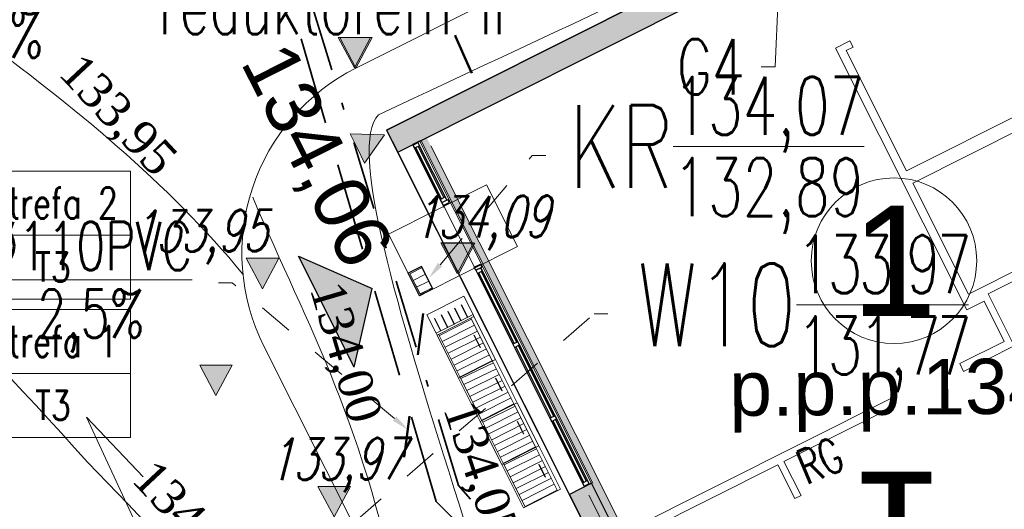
# Model space of a CAD drawing. Header units: metres. Extents: x 7472034 to 8440138, y 5890133 to 5961460.
# Tile 61 of 103: x 8439509 to 8439524, y 5890394 to 5890401. Entities that reach past the tile are written whole.
import ezdxf
from ezdxf import colors
from ezdxf.entities.mleader import LeaderData, LeaderLine
from ezdxf.enums import TextEntityAlignment as Align
from ezdxf.math import Vec2, Vec3

# ---------------------------------------------------------------- set-up
doc = ezdxf.new("R2010")
doc.units = ezdxf.units.M
doc.header["$MEASUREMENT"] = 0
for name, pattern in [('$0$L218_500', [1, 0.5, -0.5]), ('0.5_0.5', [1, 0.5, -0.5]), ('ACAD_ISO03W100', [30, 12, -18]), ('CENTER', [2, 1.25, -0.25, 0.25, -0.25]), ('DASHDOTX2', [2, 1, -0.5, 0, -0.5]), ('DASHED', [19.049999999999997, 12.7, -6.349999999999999]), ('DASHED2', [0.375, 0.25, -0.125])]:
    doc.linetypes.add(name, pattern=pattern)
doc.layers.get('0').update_dxf_attribs({"linetype": 'CONTINUOUS', "lineweight": 5})
for name, color, linetype, lineweight in [('### rzędne', 172, 'CONTINUOUS', 5), ('___DR.warstwice', 7, 'CONTINUOUS', 5), ('_a_widok', 7, 'CONTINUOUS', 5), ('_IS.BLOK.GAZ.LPG', 7, 'CONTINUOUS', 5), ('_IS.BLOK.KD.doziemne', 7, 'CONTINUOUS', 5), ('_IS.BLOK.T', 7, 'CONTINUOUS', 5), ('_IS.G.opis.1', 64, 'CONTINUOUS', 30), ('_IS.G.opis.2', 41, 'CONTINUOUS', 30), ('_IS.KD.B.rura', 124, 'ACAD_ISO03W100', 50), ('_IS.KD.krata', 114, 'CONTINUOUS', 30), ('_IS.KD.opis.1', 138, 'CONTINUOUS', 18), ('_IS.KD.opis.2', 7, 'CONTINUOUS', 18), ('_IS_kd_krata', 114, 'CONTINUOUS', 30), ('_STREFA.ODDZIALYWANIA', 32, 'DASHED2', 35), ('_T_strefa_opis', 178, 'CONTINUOUS', 18), ('a_opisy', 7, 'CONTINUOUS', 18), ('drzwi', 7, 'CONTINUOUS', 20), ('dystrybutor', 252, 'CONTINUOUS', 15), ('E_BLOK', 170, 'CONTINUOUS', 20), ('E_Kable_ziemia2', 10, 'DASHED', 35), ('E_Kanal_iskrob.', 10, 'DASHDOTX2', 35), ('E_OPIS_170', 170, 'CONTINUOUS', 30), ('T_strefa-5', 200, 'ACAD_ISO03W100', 50), ('ZAG-OBRYS005', 7, 'CONTINUOUS', 0), ('ZAG-OPIS_020', 7, 'CONTINUOUS', 25)]:
    doc.layers.add(name, color=color, linetype=linetype, lineweight=lineweight)
for name, color, linetype in [('2D - Ogólne', 7, 'CONTINUOUS'), ('Kraw_parking', 7, 'DASHED'), ('ogródek', 5, 'CONTINUOUS'), ('wypelnienia wielobokow', 7, 'CONTINUOUS'), ('Ślusarka_okienna', 7, 'CONTINUOUS')]:
    doc.layers.add(name, color=color, linetype=linetype)
doc.layers.add('_IS_NO', color=11, linetype='CONTINUOUS', lineweight=20, plot=False)
doc.styles.add('ARIAL', font='arial.ttf')
doc.styles.add('ROMAND1.2', font='romand.shx', dxfattribs={"width": 0.8, "height": 1.2})
doc.styles.add('ROMANS', font='ROMANS.shx', dxfattribs={"width": 0.8})
doc.styles.add('RS', font='Romans.shx', dxfattribs={"width": 0.7})
doc.styles.add('style2', font='romans.shx', dxfattribs={"width": 0.7, "oblique": 15})
doc.styles.add('wojtek 1', font='times.ttf', dxfattribs={"height": 0.6})

# ---------------------------------------------------------------- blocks, each defined once
blk = doc.blocks.new('Symbol wejścia 13_5_2', base_point=(2588.78468453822, 2955.615666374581))
at = {"layer": 'wypelnienia wielobokow', "linetype": 'Continuous'}
blk.add_hatch(color=0, dxfattribs=at).paths.add_polyline_path([(2528.78468453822, 3005.069150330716), (2708.78468453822, 3005.069150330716), (2618.78468453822, 2930.888924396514)])
at = {"layer": '2D - Ogólne', "color": 0}
for p, q in [((2528.78468453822, 3005.069150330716), (2708.78468453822, 3005.069150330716)), ((2528.78468453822, 3005.069150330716), (2618.78468453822, 2930.888924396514)), ((2708.78468453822, 3005.069150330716), (2618.78468453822, 2930.888924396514))]:
    blk.add_line(p, q, dxfattribs=at)
blk = doc.blocks.new('A$C6A91272F')
at = {"ltscale": 0.1}
h = blk.add_hatch(color=256, dxfattribs=at)
h.dxf.hatch_style = 1
edge = h.paths.add_edge_path()
edge.add_line((705.3357828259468, 1004.648025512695), (1.335779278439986, 1004.648025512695))
edge.add_line((1.335779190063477, 1004.648025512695), (1.335779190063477, 80.64918178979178))
edge.add_line((1.335779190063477, 80.64918172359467), (37.33577814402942, 80.64918174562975))
edge.add_line((37.33577811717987, 80.64918172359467), (37.33577811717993, 116.3991696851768))
edge.add_line((37.33577823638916, 116.3991696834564), (37.33577899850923, 127.6491803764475))
edge.add_line((37.3357789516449, 127.6491804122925), (37.33577895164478, 968.6480249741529))
edge.add_line((37.3357789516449, 968.6480250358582), (705.3357827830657, 968.648025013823))
edge.add_line((705.3357827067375, 968.6480250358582), (705.3357827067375, 1004.648025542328))
h = blk.add_hatch(color=256, dxfattribs=at)
h.dxf.hatch_style = 1
h.paths.add_polyline_path([(1305.338344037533, 1004.648025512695), (1217.835782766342, 1004.648025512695), (1217.82687163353, 968.6480244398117), (1269.331323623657, 968.6480244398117), (1269.340234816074, 127.6491804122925), (592.8781095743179, 127.6491805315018), (592.3357792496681, 80.64918053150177), (1305.338344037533, 80.64918172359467)])
h = blk.add_hatch(color=256, dxfattribs=at)
h.dxf.hatch_style = 1
edge = h.paths.add_edge_path()
edge.add_line((605.8357829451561, 127.6491802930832), (37.33577826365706, 127.6491803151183))
edge.add_line((37.33577817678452, 127.6491802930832), (37.33577817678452, 118.4300506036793))
edge.add_line((37.33577817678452, 118.4300507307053), (606.3781130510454, 118.4300507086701))
edge.add_line((606.3781131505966, 118.4300508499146), (605.8357829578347, 127.6491805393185))
h = blk.add_hatch()
h.set_pattern_fill('ANSI31', color=254, scale=3, angle=225, style=0)
h.set_pattern_definition([(270, (-26277.32799196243, -10331.57305300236), (9.524999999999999, -3.108624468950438e-15), [])])
h.paths.add_polyline_path([(369.7151301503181, 15.45443451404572), (369.7151300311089, 67.754434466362), (299.7151301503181, 67.75443458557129), (299.7151301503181, 15.45443451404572)])
h = blk.add_hatch()
h.set_pattern_fill('ANSI31', color=254, scale=3, angle=225, style=0)
h.set_pattern_definition([(270, (-26207.32799190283, -10331.57305288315), (9.524999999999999, -3.108624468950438e-15), [])])
h.paths.add_polyline_path([(439.7151300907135, 15.45443439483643), (439.7151301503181, 67.754434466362), (369.7151300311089, 67.754434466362), (369.7151301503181, 15.45443451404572)])
h = blk.add_hatch()
h.set_pattern_fill('ANSI31', color=254, scale=3, angle=225, style=0)
h.set_pattern_definition([(270, (-26137.32799196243, -10331.57305276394), (9.524999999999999, -3.108624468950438e-15), [])])
h.paths.add_polyline_path([(509.7151301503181, 15.45443451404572), (509.7151301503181, 67.75443458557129), (439.7151301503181, 67.754434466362), (439.7151300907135, 15.45443439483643)])
h = blk.add_hatch()
h.set_pattern_fill('ANSI31', color=254, scale=3, angle=225, style=0)
h.set_pattern_definition([(270, (-26067.32799196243, -10331.57305288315), (9.524999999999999, -3.108624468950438e-15), [])])
h.paths.add_polyline_path([(579.7151301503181, 15.45443439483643), (579.7151300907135, 67.754434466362), (509.7151301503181, 67.75443458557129), (509.7151301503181, 15.45443451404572)])
blk.add_line((36.83578145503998, 118.4300528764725), (592.8781095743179, 118.4300528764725), dxfattribs=at)
for p, q in [((299.7151300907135, 67.68526923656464), (369.7151301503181, 67.68526923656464)), ((369.7151301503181, 67.68526923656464), (439.7151300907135, 67.68526923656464)), ((439.7151300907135, 67.68526923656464), (509.7151301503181, 67.68526923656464)), ((509.7151301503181, 67.68526923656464), (579.7151300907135, 67.68526923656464)), ((299.7151300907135, 15.38526928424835), (369.7151301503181, 15.38526928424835)), ((369.7151301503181, 15.38526928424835), (439.7151300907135, 15.38526916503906)), ((439.7151300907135, 15.38526916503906), (509.7151301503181, 15.38526928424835)), ((509.7151301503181, 15.38526928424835), (579.7151301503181, 15.38526928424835))]:
    blk.add_line(p, q)
for points in [[(1.335779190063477, 80.64918172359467), (1305.338344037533, 80.64918172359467), (1305.338344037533, 1004.648025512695), (1.335779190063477, 1004.648025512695)], [(36.83577924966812, 105.1491804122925), (592.3357791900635, 105.1491802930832), (592.3357791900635, 116.3991719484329), (36.83577919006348, 116.3991717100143)]]:
    blk.add_lwpolyline(points, close=True, dxfattribs=at)
blk.add_lwpolyline([(605.8357827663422, 105.1491802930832), (1305.338344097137, 105.1491804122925), (1305.338344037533, 1004.648025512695), (1217.835782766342, 1004.648025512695)], dxfattribs=at)
blk.add_lwpolyline([(296.7151301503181, 12.68526923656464), (266.7151300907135, 12.68526923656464), (266.7151301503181, 72.68526935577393), (296.7151301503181, 72.68526923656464)])
for points in [[(299.7151302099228, 72.68526923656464), (296.7151301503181, 72.68526923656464), (296.7151301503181, 12.68526923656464), (299.7151300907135, 12.68526923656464)], [(299.7151300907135, 12.68526923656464), (369.7151300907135, 12.68526923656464), (369.7151300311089, 72.68526923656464), (299.7151302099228, 72.68526923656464)], [(369.7151300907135, 12.68526923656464), (439.7151302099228, 12.68526923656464), (439.7151301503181, 72.68526923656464), (369.7151300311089, 72.68526923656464)], [(439.7151302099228, 12.68526923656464), (509.7151300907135, 12.68526923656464), (509.7151301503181, 72.68526923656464), (439.7151301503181, 72.68526923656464)], [(509.7151300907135, 12.68526923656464), (579.7151301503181, 12.68526923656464), (579.7151300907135, 72.68526923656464), (509.7151301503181, 72.68526923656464)], [(323.9107751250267, 60.41433012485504), (343.9107751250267, 60.41433036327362), (343.9107750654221, 60.91433012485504), (323.9107750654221, 60.91433012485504)], [(393.9107750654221, 60.41433036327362), (413.9107750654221, 60.41433024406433), (413.9107751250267, 60.91433024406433), (393.9107750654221, 60.91433012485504)], [(463.9107750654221, 60.41433012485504), (483.9107751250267, 60.41433024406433), (483.9107750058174, 60.91433012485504), (463.9107751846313, 60.91433024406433)], [(533.9107751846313, 60.41433024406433), (553.9107751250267, 60.41433036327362), (553.9107751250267, 60.91433024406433), (533.9107750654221, 60.91433012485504)]]:
    blk.add_lwpolyline(points, close=True)
at = {"color": 254}
for points in [[(276.7151300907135, 63.96913647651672), (296.7151300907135, 63.96913635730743), (296.7151300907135, 63.46913647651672), (276.7151301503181, 63.46913647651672)], [(276.7151300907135, 53.22525203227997), (296.7151301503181, 53.22525203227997), (296.7151300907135, 52.72525191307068), (276.7151301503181, 52.72525203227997)], [(276.7151300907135, 42.48136746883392), (296.7151301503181, 42.4813677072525), (296.7151300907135, 41.9813677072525), (276.7151302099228, 41.98136758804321)], [(276.7151301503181, 31.73748314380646), (296.7151301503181, 31.73748314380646), (296.7151301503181, 31.23748326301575), (276.7151301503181, 31.23748302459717)], [(276.7151300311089, 20.51196002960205), (296.7151300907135, 20.51196002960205), (296.7151302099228, 20.01196014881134), (276.7151301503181, 20.01196002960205)]]:
    blk.add_lwpolyline(points, close=True, dxfattribs=at)
at = {"layer": 'dystrybutor', "color": 8}
for p, q in [((392.3357793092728, 968.647940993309), (392.3357791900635, 728.1480255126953)), ((392.3357793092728, 968.647940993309), (392.3357791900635, 728.1480255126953)), ((412.3357792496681, 728.1480255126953), (412.3357791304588, 968.647940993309)), ((412.3357792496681, 728.1480255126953), (412.3357791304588, 968.647940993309)), ((592.3357791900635, 828.648025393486), (592.3357792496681, 728.148025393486)), ((592.3357791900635, 828.648025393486), (592.3357792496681, 728.148025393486)), ((604.8357792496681, 753.6480255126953), (604.8357793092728, 818.6480255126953)), ((604.8357792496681, 753.6480255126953), (604.8357793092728, 818.6480255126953)), ((689.3357792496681, 753.6480255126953), (604.8357792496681, 753.6480255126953)), ((689.3357792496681, 753.6480255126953), (604.8357792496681, 753.6480255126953)), ((611.8357792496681, 715.6480255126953), (611.8357791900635, 743.6480255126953)), ((611.8357791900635, 743.6480255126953), (676.8357775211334, 743.6480255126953)), ((611.8357792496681, 715.6480255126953), (611.8357791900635, 743.6480255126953)), ((611.8357791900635, 743.6480255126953), (676.8357775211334, 743.6480255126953)), ((676.8357775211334, 743.6480255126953), (676.8352742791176, 671.6480255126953)), ((676.8357775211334, 743.6480255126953), (676.8352742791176, 671.6480255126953)), ((689.3357791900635, 671.648025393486), (689.3357792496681, 753.6480255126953)), ((689.3357791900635, 671.648025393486), (689.3357792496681, 753.6480255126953)), ((197.3357763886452, 739.1348167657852), (187.3357763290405, 739.1348099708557)), ((197.3357763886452, 739.1348167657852), (187.3357763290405, 739.1348099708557)), ((187.3357763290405, 739.1348099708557), (187.3357792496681, 715.6480255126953)), ((187.3357763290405, 739.1348099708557), (187.3357792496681, 715.6480255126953)), ((197.3357792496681, 728.1480255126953), (197.3357763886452, 739.1348167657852)), ((197.3357792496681, 728.1480255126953), (197.3357763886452, 739.1348167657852)), ((187.3357792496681, 715.6480255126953), (611.8357792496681, 715.6480255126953)), ((187.3357792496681, 715.6480255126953), (611.8357792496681, 715.6480255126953)), ((392.3357791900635, 728.1480255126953), (197.3357792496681, 728.1480255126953)), ((392.3357791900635, 728.1480255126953), (197.3357792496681, 728.1480255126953)), ((592.3357792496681, 728.148025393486), (412.3357792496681, 728.1480255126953)), ((592.3357792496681, 728.148025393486), (412.3357792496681, 728.1480255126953)), ((676.8352742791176, 671.6480255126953), (689.3357791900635, 671.648025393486)), ((676.8352742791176, 671.6480255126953), (689.3357791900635, 671.648025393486)), ((689.3357791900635, 560.648025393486), (676.8357791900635, 560.6480255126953)), ((676.8357791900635, 560.6480255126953), (676.8357791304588, 116.648025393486)), ((689.3357791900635, 560.648025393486), (676.8357791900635, 560.6480255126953)), ((676.8357791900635, 560.6480255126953), (676.8357791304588, 116.648025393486)), ((689.3355178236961, 380.1396112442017), (689.3357791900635, 560.648025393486)), ((689.3355178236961, 380.1396112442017), (689.3357791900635, 560.648025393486)), ((744.3357746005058, 380.1396112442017), (689.3355178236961, 380.1396112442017)), ((744.3357746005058, 380.1396112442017), (689.3355178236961, 380.1396112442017)), ((744.3357746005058, 370.1396112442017), (744.3357746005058, 380.1396112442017)), ((744.3357746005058, 370.1396112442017), (744.3357746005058, 380.1396112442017)), ((689.3352738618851, 116.6480255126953), (689.3352696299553, 370.1396113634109)), ((689.3352696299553, 370.1396113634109), (744.3357746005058, 370.1396112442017)), ((689.3352738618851, 116.6480255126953), (689.3352696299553, 370.1396113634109)), ((689.3352696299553, 370.1396113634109), (744.3357746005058, 370.1396112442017))]:
    blk.add_line(p, q, dxfattribs=at)
at = {"layer": 'dystrybutor', "color": 8, "ltscale": 0.1}
blk.add_line((50.33578497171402, 127.6491825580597), (1282.838341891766, 127.649182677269), dxfattribs=at)
at = {"layer": 'dystrybutor', "color": 7, "ltscale": 0.1}
blk.add_lwpolyline([(237.3357792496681, 174.6491817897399), (137.3357792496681, 174.6491817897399), (137.3357792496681, 15.56385985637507), (237.3357792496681, 15.56385985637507)], close=True, dxfattribs=at)
at = {"layer": 'ogródek', "color": 0}
for p, q in [((1.335779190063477, 1004.648025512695), (1.335779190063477, 80.64918172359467)), ((37.33577817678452, 80.64917922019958), (37.33577919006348, 715.6480256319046)), ((37.33577817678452, 80.64917922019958), (37.33577919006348, 715.6480256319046)), ((676.8357791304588, 116.648025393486), (592.3357791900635, 116.648025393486)), ((592.3357791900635, 116.648025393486), (592.3357792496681, 80.64918053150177)), ((676.8357791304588, 116.648025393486), (592.3357791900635, 116.648025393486)), ((592.3357791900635, 116.648025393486), (592.3357792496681, 80.64918053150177)), ((1.335779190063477, 80.64918172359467), (37.33577817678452, 80.64917922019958)), ((592.3357792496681, 80.64918053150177), (758.3347787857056, 80.64918053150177))]:
    blk.add_line(p, q, dxfattribs=at)
blk.add_lwpolyline([(1305.338344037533, 1004.648025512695), (1.335779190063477, 1004.648025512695), (1.335779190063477, 80.64918172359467), (1305.338344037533, 80.64918172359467)], close=True, dxfattribs=at)
at = {"layer": 'Ślusarka_okienna', "color": 0}
for p, q in [((131.0857791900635, 105.149182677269, 0.25), (131.0857792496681, 115.149182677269, 0.4999999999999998)), ((136.0857792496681, 115.1491825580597, 0.25), (131.0857792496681, 115.149182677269, 0.4999999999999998)), ((136.0857791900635, 105.1491825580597, 0.25), (136.0857792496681, 115.1491825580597, 0.4999999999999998)), ((236.0857791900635, 105.1491824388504), (236.0857791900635, 115.149182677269, 0.25)), ((241.0857791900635, 115.1491825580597), (236.0857791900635, 115.149182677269, 0.25)), ((241.0857791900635, 105.149182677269), (241.0857791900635, 115.1491825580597, 0.25)), ((131.0857792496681, 113.149182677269), (43.08577930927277, 113.1491825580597, 0.25)), ((126.0857792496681, 111.149182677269), (43.08577930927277, 111.149182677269, 0.25)), ((126.0857792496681, 107.149182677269), (43.08577924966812, 107.1491825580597, 0.25)), ((126.0857793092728, 105.149182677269), (43.08577919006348, 105.1491825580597, 0.25)), ((126.0857793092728, 105.149182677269), (126.0857792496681, 113.1491825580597, 0.25)), ((131.0857791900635, 105.149182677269), (126.0857793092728, 105.149182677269, 0.25)), ((131.0857791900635, 105.149182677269, 0.25), (135.8357792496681, 105.149182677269, 0.4999999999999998)), ((135.8357792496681, 105.149182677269, 0.25), (139.0857791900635, 105.149182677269, 0.4999999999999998)), ((136.0857791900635, 113.149182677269, 0.25), (136.0857791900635, 105.1491825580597, 0.4999999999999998)), ((241.0857791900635, 105.149182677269), (236.0857791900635, 105.1491824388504, 0.25)), ((241.0857791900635, 113.1491825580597), (361.0857793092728, 113.149182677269, 0.25)), ((246.0857792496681, 113.149182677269), (241.0857791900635, 113.1491825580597, 0.25)), ((241.0857791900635, 113.1491825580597), (241.0857791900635, 105.149182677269, 0.25)), ((241.0857791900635, 105.149182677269), (246.0857791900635, 105.1491825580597, 0.25)), ((246.0857791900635, 105.1491825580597), (246.0857792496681, 113.149182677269, 0.25)), ((246.0857793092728, 111.149182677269), (361.0857793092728, 111.149182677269, 0.25)), ((246.0857791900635, 107.1491825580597), (361.0857791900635, 107.1491825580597, 0.25)), ((246.0857791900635, 105.1491825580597), (486.0857791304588, 105.149182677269, 0.25)), ((366.0857791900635, 113.1491825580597), (361.0857793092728, 113.149182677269, 0.25)), ((361.0857793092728, 113.149182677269), (361.0857791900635, 105.149182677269, 0.25)), ((361.0857791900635, 105.149182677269), (366.0857792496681, 105.149182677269, 0.25)), ((364.5857792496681, 113.1491825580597), (486.0857792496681, 113.149182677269, 0.25)), ((366.0857792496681, 105.149182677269), (366.0857791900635, 113.1491825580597, 0.25)), ((366.0857791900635, 111.149182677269), (481.0857791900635, 111.1491825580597, 0.25)), ((366.0857792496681, 107.1491825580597), (481.0857791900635, 107.149182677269, 0.25)), ((481.0857791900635, 113.1491824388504), (481.0857792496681, 105.149182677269, 0.25)), ((481.0857791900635, 113.1491824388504), (481.0857792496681, 105.149182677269, 0.25)), ((481.0857791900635, 113.1491824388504), (586.0857793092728, 113.149182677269, 0.25)), ((481.0857792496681, 105.149182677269), (486.0857791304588, 105.149182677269, 0.25)), ((481.0857792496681, 105.149182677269), (486.0857791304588, 105.149182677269, 0.25)), ((481.0857792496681, 105.149182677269), (586.0857791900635, 105.1491825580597, 0.25)), ((486.0857791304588, 105.149182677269), (486.0857792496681, 113.149182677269, 0.25)), ((486.0857791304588, 105.149182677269), (486.0857792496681, 113.149182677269, 0.25)), ((486.0857792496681, 111.149182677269), (586.0857793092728, 111.1491825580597, 0.25)), ((486.0857791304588, 107.1491825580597), (586.0857791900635, 107.1491825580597, 0.25)), ((591.0857791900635, 113.149182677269), (586.0857793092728, 113.149182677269, 0.25)), ((586.0857793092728, 113.149182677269), (586.0857791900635, 105.1491825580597, 0.25)), ((586.0857791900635, 105.1491825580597), (591.0857792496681, 105.149182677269, 0.25)), ((591.0857792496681, 105.149182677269), (591.0857791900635, 113.149182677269, 0.25))]:
    blk.add_line(p, q, dxfattribs=at)
at = {"layer": 'Ślusarka_okienna', "color": 0, "elevation": 0.25}
blk.add_lwpolyline([(38.08577919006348, 113.1491825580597), (43.08577930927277, 113.1491825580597), (43.08577919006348, 105.1491825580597), (38.08577919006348, 105.149182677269)], close=True, dxfattribs=at)
at = {"layer": '2D - Ogólne', "color": 0, "rotation": 180}
blk.add_blockref('Symbol wejścia 13_5_2', (227.394294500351, -65.88296782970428), dxfattribs=at)
blk = doc.blocks.new('NUMER_')
blk.add_circle((0, 0), 120)
at = {"style": 'ARIAL'}
blk.add_attdef('1', (-58.85081040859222, -80.22409284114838), '', height=170, rotation=359.9999984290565, dxfattribs=at)
blk = doc.blocks.new('23123')
at = {"layer": 'a_opisy', "linetype": '$0$L218_500'}
blk.add_hatch(color=250, dxfattribs=at).paths.add_polyline_path([(8443019.232991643, 5888878.045012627), (8443018.761079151, 5888878.045012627), (8443018.28916666, 5888878.045012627), (8443018.761079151, 5888877.16129482)])
at = {"layer": 'a_opisy', "color": 250, "linetype": 'CENTER'}
for points in [[(8443018.28916666, 5888878.045012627), (8443018.761079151, 5888878.045012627)], [(8443019.232991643, 5888878.045012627), (8443018.761079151, 5888877.16129482), (8443018.28916666, 5888878.045012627)], [(8443018.28916666, 5888878.045012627), (8443018.761079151, 5888877.16129482), (8443019.232991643, 5888878.045012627)], [(8443019.232991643, 5888878.045012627), (8443018.761079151, 5888878.045012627)]]:
    blk.add_lwpolyline(points, dxfattribs=at)
blk = doc.blocks.new('A$C5FF37710')
at = {"layer": '### rzędne', "color": 0, "lineweight": 13, "elevation": 3.659132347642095e-06, "flags": 128}
blk.add_lwpolyline([(62.12944808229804, 23.53442099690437), (60.59245956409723, 26.84720881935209), (61.41709177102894, 25.98332383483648)], dxfattribs=at)
blk = doc.blocks.new('Elektryk_v3')
at = {"layer": 'E_Kable_ziemia2', "color": 1, "ltscale": 0.1}
blk.add_lwpolyline([(8.019747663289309, -62.25693038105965), (5.782743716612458, -60.0360595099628), (1.545346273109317, -45.53679723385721)], dxfattribs=at)
at = {"layer": 'E_Kanal_iskrob.', "color": 1}
blk.add_lwpolyline([(7.679727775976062, -61.57290587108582), (6.106242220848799, -59.80782759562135), (1.753297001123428, -45.5471321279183)], dxfattribs=at)
at = {"layer": 'E_OPIS_170', "color": 0, "linetype": 'Continuous', "lineweight": 15, "insert": (10.96027854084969, -59.34153029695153), "char_height": 0.5, "width": 0.7534373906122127, "attachment_point": 1, "rotation": 23.137721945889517, "line_spacing_factor": 0.9, "style": 'ROMAND1.2'}
blk.add_mtext('{\\Fsimplex|c238;\\W0.7;RG}', dxfattribs=at)
blk = doc.blocks.new('WPUST_UL')
for points in [[(0, 0.5000000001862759), (0, -0.5000000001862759)], [(0, 0.5000000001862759), (0.5999999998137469, 0.5000000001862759)], [(0.5999999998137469, 0.5000000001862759), (0.5999999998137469, -0.5000000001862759)], [(0, -0.5000000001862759), (0.5999999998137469, -0.5000000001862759)]]:
    blk.add_lwpolyline(points)
at = {"lineweight": 0}
for points in [[(0, 0.4500000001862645), (0.5499999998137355, 0.4500000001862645)], [(0.5499999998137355, 0.4500000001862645), (0.5499999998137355, -0.4500000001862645)], [(0, 0.150000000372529), (0.5499999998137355, 0.150000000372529)], [(0, -0.150000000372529), (0.5499999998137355, -0.150000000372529)], [(0, -0.4500000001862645), (0.5499999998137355, -0.4500000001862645)]]:
    blk.add_lwpolyline(points, dxfattribs=at)
blk = doc.blocks.new('A$C2C426404')
at = {"layer": '_IS_NO'}
for points in [[(66.10451648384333, 37.7955081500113), (68.21571800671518, 36.28144963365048), (71.67216797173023, 34.29531399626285), (73.8262430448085, 31.67922890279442)], [(83.9709191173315, 37.81401572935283, 2.493151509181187e-06), (89.24957570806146, 27.78922869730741, 1.662101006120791e-06), (91.69356783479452, 25.92546564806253, 8.310505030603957e-07), (90.12814651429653, 25.47781100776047)], [(78.3531505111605, 22.2925555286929), (78.74320633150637, 24.42176202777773, 2.493151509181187e-06), (74.90350782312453, 33.04146458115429, 2.493151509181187e-06), (75.79141489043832, 33.98871202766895, 2.493151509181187e-06)]]:
    blk.add_open_spline(points, degree=3, dxfattribs=at)
blk.add_spline([(75.79141489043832, 33.98871202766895, 2.493151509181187e-06), (83.97091970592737, 37.81401541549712, 2.493151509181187e-06)], degree=3, dxfattribs=at)
at = {"layer": '_IS_NO', "ltscale": 0.1}
for points in [[(71.57573245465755, 28.9481848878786), (67.44016048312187, 33.57662988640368), (65.16395357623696, 34.89740369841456), (63.4644949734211, 36.55847102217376)], [(76.1417944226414, 26.61248293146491, 6.635853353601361e-07), (75.61527407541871, 29.49950746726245, 3.156736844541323e-06), (74.77707656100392, 30.88630800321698, 3.156736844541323e-06), (73.96841223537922, 32.79458592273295)], [(71.57573245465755, 28.9481848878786), (73.09498849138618, 27.43798242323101), (74.83572548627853, 25.12005668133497), (77.25374373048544, 24.38107688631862)]]:
    blk.add_open_spline(points, degree=3, dxfattribs=at)
at = {"layer": '_IS_NO'}
for points, knots in [([(79.78853077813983, 19.36674957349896), (76.35759393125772, 21.05647175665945), (73.54314721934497, 23.24973176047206), (68.81112178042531, 29.5542766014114), (62.94352867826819, 33.40072623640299), (60.85999413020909, 35.33807434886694), (60.85999381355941, 35.3380749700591)], [0, 0, 0, 0, 2.176379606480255, 10.04614516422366, 21.98881238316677, 21.98881468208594, 21.98881468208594, 21.98881468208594, 21.98881468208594]), ([(50.6228041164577, 30.56321178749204, 1.829566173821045e-06), (53.11749188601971, 30.21319374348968), (56.38514522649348, 30.67444155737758), (60.99540497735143, 30.04553546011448), (68.19327101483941, 22.54355850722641, -2.469325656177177e-08), (70.8769634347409, 19.46133922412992, 5.150448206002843e-09), (74.71212187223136, 14.31917844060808, -1.219795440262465e-09), (78.88802252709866, 13.86142715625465), (82.75564656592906, 12.70757211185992)], [0, 0, 0, 0, 7.578698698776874, 9.67195365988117, 16.27655537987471, 24.33370670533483, 30.35915105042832, 36.79354326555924, 36.79354326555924, 36.79354326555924, 36.79354326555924])]:
    blk.add_open_spline(points, degree=3, knots=knots, dxfattribs=at)
at = {"layer": '_IS_NO', "ltscale": 0.1}
blk.add_open_spline([(81.48853297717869, 15.975331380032), (78.87586907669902, 16.84686399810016), (76.26450027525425, 17.78992713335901), (72.03847445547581, 21.67736706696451), (65.0990158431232, 30.09408769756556), (58.79946133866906, 33.34467344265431), (58.26247850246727, 34.11525447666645)], degree=3, knots=[0, 0, 0, 0, 1.278992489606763, 7.78914044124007, 15.74750070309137, 27.64022902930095, 27.64022902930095, 27.64022902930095, 27.64022902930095], dxfattribs=at)
at = {"layer": '### rzędne', "color": 0, "linetype": '$0$L218_500', "lineweight": 25, "xscale": 0.5, "yscale": 0.5, "zscale": 0.5}
for p in [(-4221433.938466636, -2944403.912499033), (-4221432.448687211, -2944406.892181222, -0.002493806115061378), (-4221435.270223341, -2944407.1139666)]:
    blk.add_blockref('23123', p, dxfattribs=at)
at = {"layer": '### rzędne', "color": 0, "linetype": '$0$L218_500', "lineweight": 25, "xscale": 0.4999999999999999, "yscale": 0.4999999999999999, "zscale": 0.4999999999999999, "rotation": 116.409270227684}
blk.add_blockref('23123', (4514875.634769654, -2471290.481969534, 2.493151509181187e-06), dxfattribs=at)
at = {"layer": '_IS.KD.krata', "color": 0, "lineweight": 25, "xscale": 0.5, "yscale": 0.5, "zscale": 0.5}
blk.add_blockref('23123', (-4221434.230567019, -2944410.42053368, 6.635853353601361e-07), dxfattribs=at)
at = {"layer": '_IS_kd_krata', "lineweight": 25, "xscale": 0.3636363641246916, "yscale": 0.3636363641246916, "zscale": 0.3636363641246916, "rotation": 206.974575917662}
blk.add_blockref('WPUST_UL', (76.49902467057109, 31.62772045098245), dxfattribs=at)
at = {"layer": '### rzędne', "color": 0, "linetype": 'CENTER', "lineweight": 25, "attachment_point": 1}
for s, insert, char_height, rotation, style in [('134,06', (74.49749989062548, 35.1141793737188, 4.986303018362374e-06), 0.7999999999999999, 296.8411776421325, 'ARIAL'), ('134,09', (76.28478799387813, 32.8018180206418, -0.002491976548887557), 0.6, 0.4319074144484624, 'style2'), ('133,95', (72.19762808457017, 32.59788906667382), 0.6, 0.43190741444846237, 'style2'), ('p.p.p.134,11', (80.87437688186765, 30.42386766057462, 2.493151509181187e-06), 0.8, 0.43190741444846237, 'ARIAL'), ('133,97', (74.18734774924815, 29.29215962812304, 6.635853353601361e-07), 0.6, 0.43190741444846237, 'style2')]:
    blk.add_mtext(s, dxfattribs=dict(at, insert=insert, char_height=char_height, rotation=rotation, style=style))
at = {"layer": '_IS_NO', "char_height": 0.5, "attachment_point": 1, "style": 'wojtek 1'}
for s, insert, rotation in [('133,95', (71.49763725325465, 34.92147139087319, -2.007742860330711e-06), 313.0990374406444), ('134,00', (75.27208391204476, 31.61419043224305, -2.007742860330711e-06), 286.4917084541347), ('134,05', (77.20114950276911, 29.89162350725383, -2.007742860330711e-06), 288.55278216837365), ('134,00', (72.55841601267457, 29.0314302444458, -2.007742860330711e-06), 313.0990374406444)]:
    blk.add_mtext(s, dxfattribs=dict(at, insert=insert, rotation=rotation))
blk = doc.blocks.new('TAB-STRFY-2')
for p, q in [((3180.882071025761, 1817.997234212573), (3180.882071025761, 1787.080240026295)), ((3105.882071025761, 1787.080240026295), (3105.882071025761, 1756.163245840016))]:
    blk.add_line(p, q)
for points in [[(3015.882071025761, 1817.997234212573), (3060.882071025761, 1817.997234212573), (3060.882071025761, 1756.163245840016), (3015.882071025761, 1756.163245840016)], [(3060.882071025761, 1817.997234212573), (3105.882071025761, 1817.997234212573), (3105.882071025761, 1787.080240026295), (3060.882071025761, 1787.080240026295)], [(3105.882071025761, 1817.997234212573), (3180.882071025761, 1817.997234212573), (3180.882071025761, 1787.080240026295), (3105.882071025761, 1787.080240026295)], [(3060.882071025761, 1787.080240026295), (3105.882071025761, 1787.080240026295), (3105.882071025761, 1756.163245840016), (3060.882071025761, 1756.163245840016)], [(3105.882071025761, 1787.080240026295), (3180.882071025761, 1787.080240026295), (3180.882071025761, 1756.163245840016), (3105.882071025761, 1756.163245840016)]]:
    blk.add_lwpolyline(points, close=True)
at = {"style": 'ROMANS', "width": 0.8, "flags": 12}
for tag, height, p in [('EX', 14, (3083.382071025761, 1802.538737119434)), ('STREFA', 15, (3143.382071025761, 1802.538737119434)), ('1', 14, (3038.382071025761, 1787.080240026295)), ('II', 14, (3083.382071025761, 1771.621742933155)), ('T2', 14, (3143.382071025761, 1771.621742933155))]:
    blk.add_attdef(tag, text='', height=height, dxfattribs=at).set_placement(p, align=Align.MIDDLE_CENTER)
blk = doc.blocks.new('JPII.T.0')
at = {"layer": 'T_strefa-5', "ltscale": 0.05, "elevation": 3.638052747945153e-06, "flags": 128}
blk.add_lwpolyline([(7472022.126087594, 5961443.793726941, 0.2701111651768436), (7472022.440307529, 5961448.818790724), (7472022.328161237, 5961449.042225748, 0.4142135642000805), (7472015.616534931, 5961451.268000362), (7472015.348412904, 5961451.13342481, 0.4142135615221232), (7472013.12263831, 5961444.42179853), (7472013.234784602, 5961444.19836351)], format="xyb", dxfattribs=at)
at = {"layer": '_T_strefa_opis'}
ref = blk.add_blockref('TAB-STRFY-2', (7471912.777852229, 5961388.400663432), dxfattribs=dict(at, xscale=0.03, yscale=0.03, zscale=0.03))
ref.add_attrib('1', '11', dxfattribs={"layer": '0', "lineweight": 30, "height": 0.6, "style": 'ROMANS', "width": 0.8}).set_placement((7472003.929314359, 5961442.013070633), align=Align.MIDDLE_CENTER)
ref.add_attrib('EX', 'EX', dxfattribs={"layer": '0', "height": 0.42, "style": 'ROMANS', "width": 0.8}).set_placement((7472005.279314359, 5961442.476825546), align=Align.MIDDLE_CENTER)
ref.add_attrib('T2', 'T3', dxfattribs={"layer": '0', "height": 0.42, "style": 'ROMANS', "width": 0.8}).set_placement((7472007.079314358, 5961441.54931572), align=Align.MIDDLE_CENTER)
ref.add_attrib('II', 'IIA', dxfattribs={"layer": '0', "height": 0.42, "style": 'ROMANS', "width": 0.8}).set_placement((7472005.279314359, 5961441.54931572), align=Align.MIDDLE_CENTER)
ref.add_attrib('STREFA', 'Strefa 2', dxfattribs={"layer": '0', "height": 0.45, "style": 'ROMANS', "width": 0.75}).set_placement((7472007.079314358, 5961442.476825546), align=Align.MIDDLE_CENTER)
ref = blk.add_blockref('TAB-STRFY-2', (7471912.777852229, 5961386.393937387), dxfattribs=dict(at, xscale=0.03, yscale=0.03, zscale=0.03))
ref.add_attrib('1', '10', dxfattribs={"layer": '0', "lineweight": 30, "height": 0.6, "style": 'ROMANS', "width": 0.8}).set_placement((7472003.929314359, 5961440.006344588), align=Align.MIDDLE_CENTER)
ref.add_attrib('EX', 'EX', dxfattribs={"layer": '0', "height": 0.42, "style": 'ROMANS', "width": 0.8}).set_placement((7472005.279314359, 5961440.4700995), align=Align.MIDDLE_CENTER)
ref.add_attrib('T2', 'T3', dxfattribs={"layer": '0', "height": 0.42, "style": 'ROMANS', "width": 0.8}).set_placement((7472007.079314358, 5961439.542589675), align=Align.MIDDLE_CENTER)
ref.add_attrib('II', 'IIA', dxfattribs={"layer": '0', "height": 0.42, "style": 'ROMANS', "width": 0.8}).set_placement((7472005.279314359, 5961439.542589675), align=Align.MIDDLE_CENTER)
ref.add_attrib('STREFA', 'Strefa 1', dxfattribs={"layer": '0', "height": 0.45, "style": 'ROMANS', "width": 0.75}).set_placement((7472007.079314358, 5961440.4700995), align=Align.MIDDLE_CENTER)
blk = doc.blocks.new('JPII.KD_aktualizacja rzędnych_20.12.2024')
at = {"layer": '_IS.KD.B.rura', "ltscale": 0.05}
blk.add_line((8438653.888396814, 5890680.307931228, 3.376505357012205e-08), (8438655.596210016, 5890693.107116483, 2.493151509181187e-06), dxfattribs=at)
at = {"layer": '_IS_kd_krata', "lineweight": 25, "xscale": 0.3636363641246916, "yscale": 0.3636363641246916, "zscale": 0.3636363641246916, "rotation": 206.974575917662}
blk.add_blockref('WPUST_UL', (8438655.610960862, 5890693.318637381, 2.493151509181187e-06), dxfattribs=at)
at = {"layer": '_IS.KD.opis.1'}
ml = blk.add_multileader_mtext('Standard', dxfattribs=at)
ml.set_content('\\A1;{\\C134;KR\\H0.7x;\\C256;\\S134,07/132,89;}', color=256, style='RS')
ml.set_leader_properties()
ml.build(insert=Vec2(0, 0))
ml.multileader.update_dxf_attribs({"text_left_attachment_type": 2, "text_right_attachment_type": 2, "dogleg_length": 0.2, "arrow_head_size": 0.25})
ctx = ml.context
ctx.base_point, ctx.char_height, ctx.arrow_head_size, ctx.landing_gap_size, ctx.plane_origin = Vec3(8438657.333700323, 5890695.088530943), 1.2, 0.25, 0.3, Vec3(8438607.496937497, 5890679.591441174)
ctx.left_attachment, ctx.right_attachment, ctx.text_align_type = 2, 2, 1
notes = []
notes.append((ctx, [(0, (1, 1, 0), (8438657.133700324, 5890695.088530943), (1, 0), 0.2, [(3, [(8438655.636330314, 5890693.315791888)], 0, [])])]))
ctx.mtext.insert, ctx.mtext.width, ctx.mtext.alignment, ctx.mtext.flow_direction = Vec3(8438659.807700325, 5890696.228530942), 9.890472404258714, 2, 5
ml = blk.add_multileader_mtext('Standard', dxfattribs=at)
ml.set_content('\\A1;{\\C134;W10\\H0.7x;\\T0.9;\\C256;\\S133,97/131,77;}', color=256, style='RS')
ml.set_leader_properties()
ml.build(insert=Vec2(0, 0))
ml.multileader.update_dxf_attribs({"text_left_attachment_type": 2, "text_right_attachment_type": 2, "dogleg_length": 0.2, "arrow_head_size": 0.25})
ctx = ml.context
ctx.base_point, ctx.char_height, ctx.arrow_head_size, ctx.landing_gap_size, ctx.plane_origin = Vec3(8438658.231466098, 5890692.793582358, -5.023955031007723e-07), 1.2, 0.25, 0.3, Vec3(8438609.54343383, 5890673.872128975, -5.023955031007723e-07)
ctx.left_attachment, ctx.right_attachment, ctx.text_align_type = 2, 2, 1
notes.append((ctx, [(0, (1, 1, 0), (8438658.031466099, 5890692.793582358, -5.023955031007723e-07), (1, 0), 0.2, [(3, [(8438654.377796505, 5890689.621593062, -5.023955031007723e-07)], 0, [])])]))
ctx.mtext.insert, ctx.mtext.width, ctx.mtext.alignment, ctx.mtext.flow_direction = Vec3(8438661.0594661, 5890693.933582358, -5.023955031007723e-07), 9, 2, 5
ml = blk.add_multileader_mtext('Standard', dxfattribs=at)
ml.set_content('\\A1;{\\C134;W5\\H0.7x;\\C256;\\S134,10/133,29;}', color=256, style='RS')
ml.set_leader_properties()
ml.build(insert=Vec2(0, 0))
ml.multileader.update_dxf_attribs({"text_left_attachment_type": 2, "text_right_attachment_type": 2, "dogleg_length": 0.2, "arrow_head_size": 0.25})
ctx = ml.context
ctx.base_point, ctx.char_height, ctx.arrow_head_size, ctx.landing_gap_size, ctx.plane_origin = Vec3(8438642.775787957, 5890690.190487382, -1.811711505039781e-06), 1.2, 0.25, 0.3, Vec3(8438598.785325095, 5890669.253941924, -1.811711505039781e-06)
ctx.left_attachment, ctx.right_attachment, ctx.text_align_type = 2, 2, 1
notes.append((ctx, [(0, (1, 1, 0), (8438642.575787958, 5890690.190487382, -1.811711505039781e-06), (1, 0), 0.2, [(3, [(8438642.076116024, 5890691.628939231, -1.811711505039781e-06)], 0, [])])]))
ctx.mtext.insert, ctx.mtext.width, ctx.mtext.alignment, ctx.mtext.flow_direction = Vec3(8438645.329787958, 5890691.330487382, -1.811711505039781e-06), 9.34447490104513, 2, 5
at = {"layer": '_IS.KD.opis.2'}
ml = blk.add_multileader_mtext('Standard', dxfattribs=at)
ml.set_content('\\A1;{\\H0.7x;\\S%%C200PVC/3,0%;}', color=256, style='RS')
ml.set_leader_properties()
ml.build(insert=Vec2(0, 0))
ml.multileader.update_dxf_attribs({"text_left_attachment_type": 2, "text_right_attachment_type": 2, "dogleg_length": 0.2, "arrow_head_size": 0.25})
ctx = ml.context
ctx.base_point, ctx.char_height, ctx.arrow_head_size, ctx.landing_gap_size, ctx.plane_origin = Vec3(8438647.418029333, 5890697.302791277), 1, 0.25, 0.3, Vec3(8438601.53368987, 5890675.091763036)
ctx.left_attachment, ctx.right_attachment, ctx.text_align_type = 2, 2, 1
notes.append((ctx, [(0, (1, 1, 0), (8438647.218029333, 5890697.302791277), (1, 0), 0.2, [(3, [(8438645.83558953, 5890699.136686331)], 0, [])])]))
ctx.mtext.insert, ctx.mtext.width, ctx.mtext.alignment, ctx.mtext.flow_direction = Vec3(8438649.269696, 5890698.186124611), 3.033132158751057, 2, 5
ml = blk.add_multileader_mtext('Standard', dxfattribs=at)
ml.set_content('\\A1;{\\H0.7x;\\S%%C110PVC/2,5%;}', color=256, style='RS')
ml.set_leader_properties()
ml.build(insert=Vec2(0, 0))
ml.multileader.update_dxf_attribs({"text_left_attachment_type": 2, "text_right_attachment_type": 2, "dogleg_length": 0.2, "arrow_head_size": 0.25})
ctx = ml.context
ctx.base_point, ctx.char_height, ctx.arrow_head_size, ctx.landing_gap_size, ctx.plane_origin = Vec3(8438648.88047408, 5890693.244367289, -2.493151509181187e-06), 1, 0.25, 0.3, Vec3(8438613.956188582, 5890669.027730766, -2.493151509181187e-06)
ctx.left_attachment, ctx.right_attachment, ctx.text_align_type = 2, 2, 1
notes.append((ctx, [(1, (1, 1, 0), (8438652.783807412, 5890693.244367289, -2.493151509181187e-06), (-1, 0), 0.2, [(3, [(8438655.330529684, 5890691.115978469, -2.493151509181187e-06)], 0, [])])]))
ctx.mtext.insert, ctx.mtext.width, ctx.mtext.alignment, ctx.mtext.flow_direction = Vec3(8438650.732140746, 5890694.127700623, -2.493151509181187e-06), 3.033132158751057, 2, 5
for ctx, leaders in notes:
    for number, flags, end, landing, length, lines in leaders:
        leader = LeaderData()
        leader.index, (leader.has_last_leader_line, leader.has_dogleg_vector, leader.attachment_direction) = number, flags
        leader.last_leader_point, leader.dogleg_vector, leader.dogleg_length = Vec3(end), Vec3(landing), length
        for number, points, colour, breaks in lines:
            line = LeaderLine()
            line.index, line.vertices, line.color, line.breaks = number, Vec3.list(points), colors.encode_raw_color(colour), breaks
            leader.lines.append(line)
        ctx.leaders.append(leader)
blk = doc.blocks.new('LPG.instalacja')
at = {"layer": '_IS.G.opis.1'}
ml = blk.add_multileader_mtext('Standard', dxfattribs=at)
ml.set_content('\\A1;G4', color=256, style='RS')
ml.set_leader_properties()
ml.build(insert=Vec2(0, 0))
ml.multileader.update_dxf_attribs({"text_left_attachment_type": 2, "text_right_attachment_type": 2, "dogleg_length": 0.2, "arrow_head_size": 0.25})
ctx = ml.context
ctx.base_point, ctx.char_height, ctx.arrow_head_size, ctx.landing_gap_size, ctx.plane_origin = Vec3(7472019.414037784, 5961443.514140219, 3.638052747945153e-06), 0.8, 0.25, 0.25, Vec3(7471987.808489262, 5961450.696872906, 3.638052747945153e-06)
ctx.left_attachment, ctx.right_attachment, ctx.text_align_type = 2, 2, 1
notes = []
notes.append((ctx, [(1, (1, 1, 0), (7472021.074037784, 5961443.514140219, 3.638052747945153e-06), (-1, 0), 0.2, [(3, [(7472021.171203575, 5961445.614024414, 3.638052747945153e-06)], 0, [])])]))
ctx.mtext.insert, ctx.mtext.width, ctx.mtext.alignment, ctx.mtext.flow_direction = Vec3(7472020.144037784, 5961443.91414022, 3.638052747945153e-06), 1.723109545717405, 2, 5
at = {"layer": '_IS.G.opis.2'}
ml = blk.add_multileader_mtext('Standard', dxfattribs=at)
ml.set_content('\\A1;szafka gazowa z reduktorem II%%D', color=256, style='RS')
ml.set_leader_properties()
ml.build(insert=Vec2(0, 0))
ml.multileader.update_dxf_attribs({"text_left_attachment_type": 2, "text_right_attachment_type": 2, "dogleg_length": 0.2, "arrow_head_size": 0.25})
ctx = ml.context
ctx.base_point, ctx.char_height, ctx.arrow_head_size, ctx.landing_gap_size, ctx.plane_origin = Vec3(7472011.141085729, 5961445.051800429), 0.8, 0.25, 0.25, Vec3(7471980.43529536, 5961452.696903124)
ctx.left_attachment, ctx.right_attachment, ctx.text_align_type = 2, 2, 1
notes.append((ctx, [(1, (1, 1, 0), (7472018.641085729, 5961445.051800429), (-1, 0), 0.2, [(3, [(7472021.249191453, 5961445.793029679)], 0, [])])]))
ctx.mtext.insert, ctx.mtext.width, ctx.mtext.alignment, ctx.mtext.flow_direction = Vec3(7472014.791085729, 5961446.118467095), 7.079227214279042, 2, 5
for ctx, leaders in notes:
    for number, flags, end, landing, length, lines in leaders:
        leader = LeaderData()
        leader.index, (leader.has_last_leader_line, leader.has_dogleg_vector, leader.attachment_direction) = number, flags
        leader.last_leader_point, leader.dogleg_vector, leader.dogleg_length = Vec3(end), Vec3(landing), length
        for number, points, colour, breaks in lines:
            line = LeaderLine()
            line.index, line.vertices, line.color, line.breaks = number, Vec3.list(points), colors.encode_raw_color(colour), breaks
            leader.lines.append(line)
        ctx.leaders.append(leader)

msp = doc.modelspace()

# ---------------------------------------------------------------- linework, layer by layer
at = {"layer": '_a_widok'}
for p, q in [((8439514.198860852, 5890400.548228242), (8439523.347480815, 5890405.140094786)), ((8439521.78957144, 5890378.743383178), (8439512.863585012, 5890396.520876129))]:
    msp.add_line(p, q, dxfattribs=at)
msp.add_arc((8439515.544616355, 5890397.867007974), 3, 116.6529459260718, 206.6609883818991, dxfattribs=at)
at = {"layer": '_STREFA.ODDZIALYWANIA', "linetype": '0.5_0.5', "ltscale": 2, "elevation": 4.986303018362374e-06, "flags": 128}
msp.add_lwpolyline([(8439530.156608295, 5890389.335577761), (8439530.156608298, 5890389.335577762, 0.4142135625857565), (8439533.721177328, 5890400.073075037), (8439533.497023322, 5890400.520014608, 0.4142135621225), (8439522.759526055, 5890404.084583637), (8439522.759526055, 5890404.084583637)], format="xyb", dxfattribs=at)
at = {"layer": 'Kraw_parking', "elevation": 2.493151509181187e-06}
for points in [[(8439528.750976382, 5890392.142141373), (8439520.49282829, 5890387.997219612), (8439514.64326723, 5890399.651613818), (8439522.901414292, 5890403.796535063)], [(8439528.750976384, 5890392.142141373), (8439520.49282829, 5890387.997219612), (8439514.643267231, 5890399.651613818), (8439522.901414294, 5890403.796535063)]]:
    msp.add_lwpolyline(points, close=True, dxfattribs=at)

# ---------------------------------------------------------------- block references
at = {"layer": '### rzędne', "linetype": '$0$L218_500', "xscale": 0.5, "yscale": 0.5, "zscale": 0.5}
for p in [(4218004.818447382, 2945961.967645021), (4218006.308226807, 2945958.987962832, -0.002493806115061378), (4218002.788146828, 2945957.221306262)]:
    msp.add_blockref('23123', p, dxfattribs=at)
at = {"layer": '___DR.warstwice', "color": 0, "linetype": 'Continuous', "ltscale": 0.2}
msp.add_blockref('A$C2C426404', (8439438.733810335, 5890365.88383195), dxfattribs=at)
at = {"layer": '___DR.warstwice', "ltscale": 0.1}
msp.add_blockref('A$C5FF37710', (8439449.697574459, 5890368.641764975), dxfattribs=at)
at = {"layer": '_IS.BLOK.GAZ.LPG'}
msp.add_blockref('LPG.instalacja', (967499.2028827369, -71042.94610979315), dxfattribs=at)
at = {"layer": '_IS.BLOK.KD.doziemne', "linetype": '$0$L218_500'}
msp.add_blockref('JPII.KD_aktualizacja rzędnych_20.12.2024', (859.6212462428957, -295.8072097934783), dxfattribs=at)
at = {"layer": '_IS.BLOK.T'}
msp.add_blockref('JPII.T.0', (967502.7259393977, -71043.88350130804), dxfattribs=at)
at = {"layer": 'drzwi', "color": 250, "ltscale": 0.1, "xscale": 0.009999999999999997, "yscale": 0.009999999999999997, "zscale": 0.009999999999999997, "rotation": 296.6529459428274}
msp.add_blockref('A$C6A91272F', (8439513.916480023, 5890399.301771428, 2.493151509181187e-06), dxfattribs=at)
at = {"layer": 'E_BLOK'}
msp.add_blockref('Elektryk_v3', (8439509.580092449, 5890454.305613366), dxfattribs=at)
at = {"layer": 'ZAG-OBRYS005'}
ref = msp.add_blockref('NUMER_', (8439522.00148574, 5890397.756979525), dxfattribs=dict(at, xscale=0.01, yscale=0.01, zscale=0.01))
ref.add_attrib('1', '1', dxfattribs={"layer": '0', "height": 1.6, "style": 'ARIAL'}).set_placement((8439522.00148574, 5890397.756979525), align=Align.MIDDLE_CENTER)

# ---------------------------------------------------------------- texts
at = {"layer": 'ZAG-OPIS_020', "insert": (8439521.287372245, 5890394.698017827, -9.972606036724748e-06), "char_height": 1.5, "width": 0.006999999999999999, "attachment_point": 1, "style": 'ARIAL'}
msp.add_mtext('{\\fCourier New|b0|i0|c0|p49;I}', dxfattribs=at)

doc.saveas('drawing.dxf')
